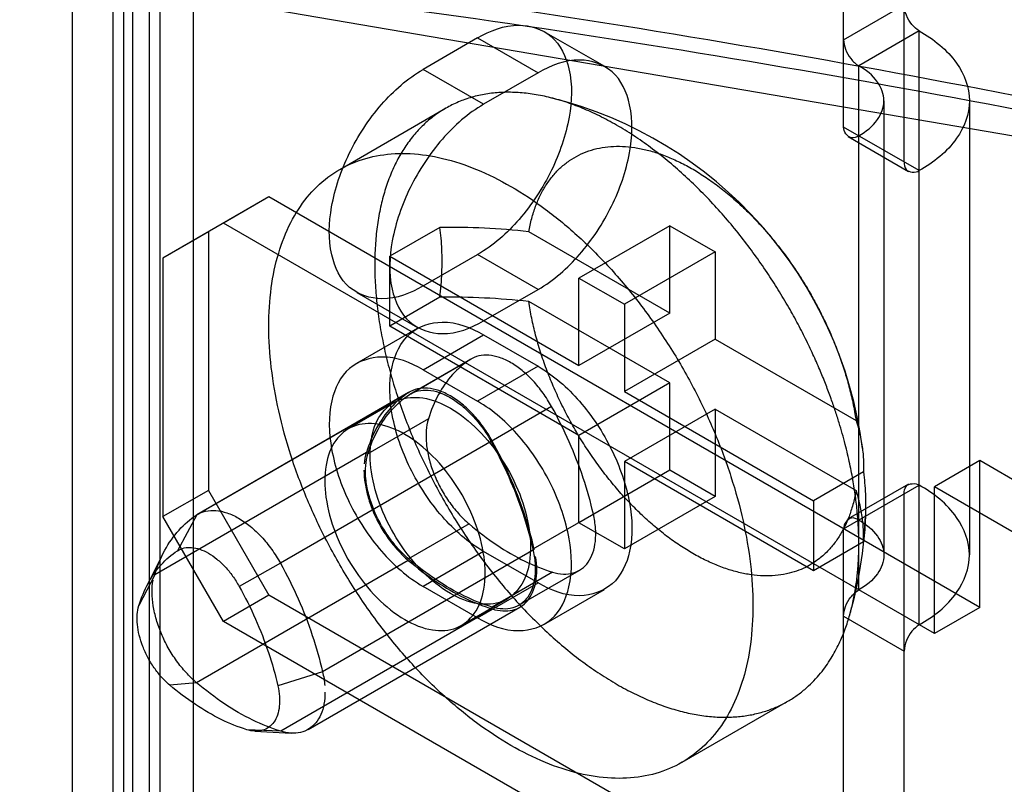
# Model space of a CAD drawing. Header units: millimetres. Extents: x 188 to 1028, y 131 to 1566.
# Tile 186 of 186: x 235 to 258, y 1188 to 1206. Entities that reach past the tile are written whole.
import ezdxf

# ---------------------------------------------------------------- set-up
doc = ezdxf.new("R2010")
doc.units = ezdxf.units.MM
doc.header["$LTSCALE"] = 110.325218
doc.layers.get('0').update_dxf_attribs({"linetype": 'CONTINUOUS'})

msp = doc.modelspace()

# ---------------------------------------------------------------- linework, layer by layer
at = {"color": 7, "linetype": 'CONTINUOUS'}
for p, q in [((237.55, 372.779), (237.549, 1335.435)), ((236.135, 1334.619), (236.135, 411.971)), ((238.964, 1328.904), (238.964, 371.963)), ((237.337, 1306.939), (237.337, 415.564)), ((238.186, 1306.45), (238.186, 415.074)), ((237.939, 398.071), (237.939, 1253.766)), ((237.09, 397.581), (237.09, 1253.276)), ((255.581, 1202.55), (255.581, 1215.205)), ((254.166, 1203.366), (254.166, 1214.389)), ((254.166, 1205.407), (255.581, 1206.224)), ((245.611, 1205.448), (244.338, 1204.713)), ((245.611, 1205.448), (247.025, 1204.632)), ((247.16, 1205.602), (248.575, 1204.785)), ((255.934, 1205.611), (254.52, 1204.795)), ((255.934, 1191.731), (255.934, 1205.611)), ((245.752, 1203.897), (244.338, 1204.713)), ((254.52, 1192.548), (254.52, 1204.795)), ((247.025, 1204.632), (245.752, 1203.897)), ((242.388, 1202.374), (244.863, 1203.803)), ((255.106, 1203.979), (255.106, 1193.364)), ((257.106, 1203.979), (257.106, 1193.364)), ((255.934, 1202.346), (254.166, 1203.366)), ((255.684, 1202.321), (254.27, 1203.137)), ((240.731, 1201.733), (238.256, 1200.304)), ((240.731, 1201.733), (239.671, 1201.121)), ((257.348, 1192.139), (240.731, 1201.733)), ((256.288, 1191.527), (239.671, 1201.121)), ((250.101, 1201.059), (247.979, 1199.835)), ((250.101, 1199.018), (250.101, 1201.059)), ((250.101, 1201.059), (251.161, 1200.447)), ((239.317, 1200.916), (238.256, 1200.304)), ((239.317, 1200.916), (239.317, 1194.874)), ((244.728, 1201.019), (243.56, 1200.345)), ((250.101, 1199.018), (246.807, 1200.92)), ((243.56, 1198.712), (243.56, 1200.345)), ((243.56, 1200.345), (247.979, 1197.793)), ((244.338, 1199.651), (245.611, 1200.386)), ((247.025, 1199.57), (245.611, 1200.386)), ((251.161, 1200.447), (249.04, 1199.222)), ((251.161, 1200.447), (251.161, 1198.406)), ((238.256, 1200.304), (238.256, 1194.262)), ((247.979, 1197.793), (247.979, 1199.835)), ((247.979, 1199.835), (249.04, 1199.222)), ((242.788, 1199.498), (244.202, 1198.681)), ((245.752, 1198.835), (247.025, 1199.57)), ((244.728, 1199.386), (243.56, 1198.712)), ((250.101, 1197.385), (246.807, 1199.287)), ((249.04, 1199.222), (249.04, 1197.181)), ((250.101, 1199.018), (247.979, 1197.793)), ((242.788, 1197.845), (244.202, 1198.661)), ((247.979, 1196.16), (243.56, 1198.712)), ((244.338, 1197.691), (245.752, 1198.508)), ((245.752, 1198.508), (247.025, 1197.773)), ((251.161, 1198.406), (249.04, 1197.181)), ((251.161, 1198.406), (254.455, 1196.504)), ((245.436, 1197.931), (244.021, 1197.115)), ((244.049, 1197.132), (245.463, 1197.948)), ((244.338, 1197.691), (245.61, 1196.956)), ((247.025, 1197.773), (245.61, 1196.956)), ((250.101, 1197.385), (247.979, 1196.16)), ((250.101, 1195.344), (250.101, 1197.385)), ((243.996, 1197.158), (239.046, 1194.3)), ((239.074, 1194.317), (244.024, 1197.175)), ((249.04, 1197.181), (253.459, 1194.629)), ((243.649, 1196.924), (242.588, 1196.312)), ((247.341, 1196.831), (245.927, 1196.015)), ((251.161, 1196.773), (249.04, 1195.548)), ((251.161, 1196.773), (251.161, 1194.731)), ((251.161, 1196.773), (254.455, 1194.871)), ((244.46, 1196.544), (243.046, 1195.727)), ((245.952, 1196.028), (241.003, 1193.17)), ((247.979, 1194.119), (247.979, 1196.16)), ((243.012, 1195.759), (238.063, 1192.901)), ((249.04, 1195.548), (249.04, 1193.507)), ((253.459, 1192.996), (249.04, 1195.548)), ((257.348, 1195.569), (256.288, 1194.956)), ((257.348, 1192.139), (257.348, 1195.569)), ((265.303, 1190.976), (257.348, 1195.569)), ((250.101, 1195.344), (247.979, 1194.119)), ((251.161, 1194.731), (250.101, 1195.344)), ((254.627, 1195.304), (253.459, 1194.629)), ((239.317, 1194.874), (238.256, 1194.262)), ((239.317, 1194.874), (240.731, 1192.425)), ((254.166, 1193.976), (255.934, 1194.997)), ((255.684, 1195.022), (254.27, 1194.205)), ((256.288, 1191.527), (256.288, 1194.956)), ((264.243, 1190.363), (256.288, 1194.956)), ((251.161, 1194.731), (249.04, 1193.507)), ((253.459, 1194.629), (253.459, 1192.996)), ((255.581, 1182.137), (255.581, 1194.793)), ((239.671, 1191.812), (238.256, 1194.262)), ((239.046, 1194.3), (238.596, 1193.463)), ((248.316, 1194.318), (246.902, 1193.501)), ((245.413, 1194.089), (243.999, 1193.272)), ((249.04, 1193.507), (247.979, 1194.119)), ((254.166, 1182.954), (254.166, 1193.976)), ((254.627, 1193.671), (253.459, 1192.996)), ((246.936, 1193.494), (241.986, 1190.636)), ((245.752, 1193.445), (244.338, 1192.629)), ((247.025, 1192.711), (245.752, 1193.445)), ((237.876, 1192.635), (238.261, 1193.398)), ((243.991, 1193.237), (239.041, 1190.379)), ((241.003, 1193.17), (240.038, 1192.631)), ((246.574, 1192.187), (247.988, 1193.004)), ((238.063, 1192.901), (237.694, 1192.18)), ((247.363, 1192.963), (245.949, 1192.146)), ((245.61, 1191.894), (244.338, 1192.629)), ((245.61, 1191.894), (247.025, 1192.711)), ((247.16, 1191.741), (248.575, 1192.557)), ((240.731, 1192.425), (239.671, 1191.812)), ((257.348, 1182.831), (240.731, 1192.425)), ((246.299, 1192.334), (245.238, 1191.722)), ((245.957, 1192.102), (241.008, 1189.244)), ((241.649, 1189.286), (246.599, 1192.144)), ((257.348, 1192.139), (256.288, 1191.527)), ((254.166, 1191.935), (255.581, 1191.119)), ((256.288, 1182.219), (239.671, 1191.812)), ((241.986, 1190.636), (240.94, 1190.306)), ((239.041, 1190.379), (238.415, 1190.322)), ((250.388, 1188.518), (252.863, 1189.947)), ((241.008, 1189.244), (240.219, 1189.28)), ((240.4, 1189.247), (241.252, 1189.199))]:
    msp.add_line(p, q, dxfattribs=at)
msp.add_lwpolyline([(235.571, 1207.018), (269.786, 1201.173), (307.724, 1189.933), (348.634, 1173.166)], dxfattribs=at)
for centre, radius, start, end in [((244.974, 1194.629), 9.708, 7.2471, 76.0638), ((244.978, 1184.478), 16.543, 83.6543, 90.8665), ((244.975, 1182.779), 16.609, 83.6686, 90.8521), ((244.974, 1194.629), 9.708, 343.934, 357.9869)]:
    msp.add_arc(centre, radius, start, end, dxfattribs=at)
for points, knots in [([(392.514, 1162.269), (382.131, 1168.167), (361.405, 1178.946), (329.845, 1192.17), (298.752, 1201.976), (268.363, 1208.285), (248.256, 1210.161), (238.437, 1210.459)], [0, 0, 0, 0, 0.21984, 0.429581, 0.629231, 0.819133, 1, 1, 1, 1]), ([(237.666, 1207.947), (247.712, 1207.712), (268.303, 1205.888), (299.433, 1199.458), (331.295, 1189.341), (363.637, 1175.624), (396.212, 1158.421), (428.77, 1137.87), (461.059, 1114.133), (492.827, 1087.393), (523.824, 1057.862), (543.593, 1036.701), (553.299, 1025.721)], [0, 0, 0, 0, 0.080597, 0.16531, 0.254484, 0.348281, 0.446708, 0.549632, 0.656808, 0.767889, 0.882451, 1, 1, 1, 1]), ([(348.348, 1173.631), (338.26, 1178.306), (318.495, 1186.724), (289.167, 1196.805), (261.502, 1203.855), (243.518, 1206.708), (234.908, 1207.571)], [0, 0, 0, 0, 0.28053, 0.541508, 0.781688, 1, 1, 1, 1]), ([(235.926, 1207.074), (244.513, 1206.208), (262.45, 1203.356), (290.043, 1196.316), (319.298, 1186.255), (339.014, 1177.857), (349.078, 1173.193)], [0, 0, 0, 0, 0.218278, 0.458449, 0.719441, 1, 1, 1, 1]), ([(255.934, 1205.611), (255.868, 1205.65), (255.748, 1205.762), (255.623, 1205.973), (255.581, 1206.14), (255.581, 1206.224)], [0, 0, 0, 0, 0.313862, 0.656582, 1, 1, 1, 1]), ([(245.611, 1205.448), (245.902, 1205.617), (246.493, 1205.857), (247.428, 1205.556), (247.847, 1204.642), (247.795, 1203.527), (247.378, 1202.311), (246.65, 1201.198), (245.978, 1200.598), (245.611, 1200.386)], [0, 0, 0, 0, 0.130229, 0.233173, 0.344877, 0.489739, 0.658606, 0.83605, 1, 1, 1, 1]), ([(254.166, 1205.407), (254.166, 1205.331), (254.203, 1205.171), (254.324, 1204.957), (254.448, 1204.837), (254.52, 1204.795)], [0, 0, 0, 0, 0.313865, 0.656585, 1, 1, 1, 1]), ([(255.934, 1205.611), (256.267, 1205.419), (256.836, 1204.983), (257.226, 1203.979), (256.836, 1202.975), (256.267, 1202.538), (255.934, 1202.346)], [0, 0, 0, 0, 0.277328, 0.500001, 0.722674, 1, 1, 1, 1]), ([(244.338, 1199.651), (244.046, 1199.483), (243.455, 1199.242), (242.52, 1199.543), (242.102, 1200.457), (242.153, 1201.573), (242.57, 1202.789), (243.298, 1203.902), (243.971, 1204.502), (244.338, 1204.713)], [0, 0, 0, 0, 0.130229, 0.233173, 0.344877, 0.489739, 0.658606, 0.83605, 1, 1, 1, 1]), ([(247.025, 1199.57), (247.389, 1199.78), (248.057, 1200.374), (248.784, 1201.478), (249.205, 1202.689), (249.263, 1203.807), (248.854, 1204.731), (247.914, 1205.044), (247.318, 1204.801), (247.025, 1204.632)], [0, 0, 0, 0, 0.162891, 0.338516, 0.507397, 0.652857, 0.765205, 0.869083, 1, 1, 1, 1]), ([(254.52, 1203.162), (254.687, 1203.258), (254.971, 1203.477), (255.166, 1203.979), (254.971, 1204.481), (254.687, 1204.699), (254.52, 1204.795)], [0, 0, 0, 0, 0.277326, 0.499999, 0.722672, 1, 1, 1, 1]), ([(254.52, 1193.609), (254.52, 1193.668), (254.519, 1193.788), (254.512, 1193.966), (254.502, 1194.144), (254.488, 1194.323), (254.471, 1194.504), (254.448, 1194.691), (254.422, 1194.881), (254.39, 1195.08), (254.353, 1195.284), (254.31, 1195.499), (254.26, 1195.721), (254.201, 1195.958), (254.135, 1196.203), (254.058, 1196.465), (253.971, 1196.737), (253.869, 1197.03), (253.755, 1197.336), (253.621, 1197.666), (253.47, 1198.009), (253.296, 1198.379), (253.102, 1198.759), (252.881, 1199.159), (252.639, 1199.563), (252.373, 1199.977), (252.087, 1200.386), (251.779, 1200.795), (251.454, 1201.192), (251.109, 1201.578), (250.752, 1201.947), (250.38, 1202.297), (249.999, 1202.624), (249.608, 1202.925), (249.213, 1203.198), (248.813, 1203.441), (248.412, 1203.652), (248.013, 1203.829), (247.617, 1203.972), (247.226, 1204.078), (246.844, 1204.148), (246.472, 1204.181), (246.112, 1204.177), (245.765, 1204.135), (245.434, 1204.057), (245.122, 1203.941), (244.829, 1203.791), (244.557, 1203.605), (244.307, 1203.386), (244.08, 1203.135), (243.878, 1202.852), (243.701, 1202.539), (243.549, 1202.199), (243.425, 1201.832), (243.327, 1201.441), (243.257, 1201.026), (243.215, 1200.59), (243.206, 1200.292), (243.206, 1200.141)], [0, 0, 0, 0, 0.008832, 0.01778, 0.026508, 0.03534, 0.044438, 0.053639, 0.063286, 0.073037, 0.08352, 0.094113, 0.105694, 0.117392, 0.130326, 0.143385, 0.158024, 0.172792, 0.189575, 0.206485, 0.225833, 0.245287, 0.267254, 0.289271, 0.313274, 0.337223, 0.362451, 0.387486, 0.413274, 0.438708, 0.464421, 0.489617, 0.514651, 0.539022, 0.562939, 0.586078, 0.608561, 0.630203, 0.651056, 0.671073, 0.690287, 0.708753, 0.726543, 0.743764, 0.760534, 0.777002, 0.793201, 0.809419, 0.82579, 0.842489, 0.85966, 0.877412, 0.895811, 0.914955, 0.934915, 0.955701, 0.977432, 1, 1, 1, 1]), ([(245.752, 1203.897), (245.387, 1203.687), (244.72, 1203.092), (243.993, 1201.988), (243.571, 1200.777), (243.513, 1199.66), (243.923, 1198.736), (244.863, 1198.423), (245.459, 1198.666), (245.752, 1198.835)], [0, 0, 0, 0, 0.162891, 0.338516, 0.507397, 0.652857, 0.765205, 0.869083, 1, 1, 1, 1]), ([(254.52, 1203.162), (254.468, 1203.132), (254.295, 1203.056), (254.166, 1203.263), (254.166, 1203.366)], [0, 0, 0, 0, 0.365855, 1, 1, 1, 1]), ([(246.807, 1200.92), (246.825, 1201.024), (246.869, 1201.225), (246.961, 1201.514), (247.076, 1201.78), (247.213, 1202.022), (247.373, 1202.237), (247.553, 1202.426), (247.754, 1202.585), (247.973, 1202.715), (248.208, 1202.813), (248.459, 1202.88), (248.724, 1202.916), (249.001, 1202.919), (249.287, 1202.89), (249.582, 1202.83), (249.883, 1202.739), (250.188, 1202.617), (250.496, 1202.466), (250.805, 1202.286), (251.113, 1202.078), (251.418, 1201.843), (251.718, 1201.585), (252.01, 1201.303), (252.295, 1200.999), (252.57, 1200.674), (252.828, 1200.338), (253.063, 1200.001), (253.268, 1199.679), (253.441, 1199.381), (253.587, 1199.111), (253.709, 1198.865), (253.815, 1198.639), (253.906, 1198.427), (253.987, 1198.228), (254.06, 1198.037), (254.125, 1197.851), (254.185, 1197.669), (254.24, 1197.487), (254.291, 1197.304), (254.338, 1197.116), (254.382, 1196.921), (254.422, 1196.717), (254.445, 1196.576), (254.455, 1196.504)], [0, 0, 0, 0, 0.025858, 0.050555, 0.07417, 0.096807, 0.118628, 0.139817, 0.160612, 0.18125, 0.202005, 0.223115, 0.244827, 0.267323, 0.290781, 0.315299, 0.340979, 0.367836, 0.39591, 0.425139, 0.455518, 0.486957, 0.519391, 0.552593, 0.586599, 0.62153, 0.656736, 0.690696, 0.722217, 0.750347, 0.775202, 0.797454, 0.817733, 0.836436, 0.853933, 0.870559, 0.886558, 0.902167, 0.917621, 0.933117, 0.948857, 0.965091, 0.982063, 1, 1, 1, 1]), ([(240.731, 1198.712), (240.731, 1199.011), (240.766, 1199.589), (240.933, 1200.406), (241.213, 1201.125), (241.601, 1201.732), (242.092, 1202.211), (242.677, 1202.548), (243.338, 1202.735), (244.057, 1202.768), (244.82, 1202.65), (245.611, 1202.387), (246.416, 1201.984), (247.219, 1201.45), (248.004, 1200.796), (248.757, 1200.035), (249.461, 1199.182), (250.104, 1198.255), (250.673, 1197.271), (251.156, 1196.251), (251.543, 1195.213), (251.828, 1194.178), (252.003, 1193.168), (252.045, 1192.502), (252.045, 1192.18)], [0, 0, 0, 0, 0.044568, 0.085749, 0.123663, 0.158759, 0.192111, 0.22481, 0.258138, 0.293286, 0.331179, 0.372339, 0.4169, 0.464735, 0.515514, 0.568717, 0.623724, 0.679869, 0.736414, 0.792621, 0.847643, 0.901043, 0.952034, 1, 1, 1, 1]), ([(255.581, 1202.55), (255.581, 1202.49), (255.601, 1202.302), (255.845, 1202.294), (255.934, 1202.346)], [0, 0, 0, 0, 0.36586, 1, 1, 1, 1]), ([(244.781, 1200.233), (244.781, 1200.323), (244.777, 1200.501), (244.76, 1200.763), (244.74, 1200.935), (244.728, 1201.019)], [0, 0, 0, 0, 0.342224, 0.67559, 1, 1, 1, 1]), ([(243.206, 1200.141), (243.206, 1199.984), (243.216, 1199.664), (243.259, 1199.18), (243.33, 1198.684), (243.428, 1198.181), (243.554, 1197.671), (243.705, 1197.157), (243.883, 1196.642), (244.085, 1196.127), (244.311, 1195.617), (244.56, 1195.111), (244.83, 1194.614), (245.123, 1194.127), (245.435, 1193.651), (245.765, 1193.191), (246.112, 1192.75), (246.472, 1192.329), (246.845, 1191.932), (247.227, 1191.56), (247.618, 1191.216), (248.015, 1190.901), (248.415, 1190.617), (248.816, 1190.365), (249.216, 1190.146), (249.611, 1189.963), (250.002, 1189.814), (250.383, 1189.7), (250.756, 1189.621), (251.113, 1189.577), (251.458, 1189.567), (251.783, 1189.589), (252.092, 1189.642), (252.378, 1189.722), (252.645, 1189.828), (252.886, 1189.955), (253.106, 1190.1), (253.3, 1190.256), (253.474, 1190.424), (253.624, 1190.594), (253.757, 1190.769), (253.871, 1190.942), (253.973, 1191.118), (254.059, 1191.289), (254.136, 1191.462), (254.223, 1191.684), (254.312, 1191.96), (254.393, 1192.287), (254.451, 1192.61), (254.491, 1192.934), (254.515, 1193.267), (254.52, 1193.492), (254.52, 1193.609)], [0, 0, 0, 0, 0.023349, 0.047475, 0.072271, 0.097737, 0.123767, 0.150329, 0.17736, 0.204763, 0.232471, 0.260373, 0.288492, 0.31662, 0.344901, 0.373, 0.400838, 0.428309, 0.455315, 0.481785, 0.507603, 0.532744, 0.557042, 0.580561, 0.603081, 0.624776, 0.645391, 0.665199, 0.683897, 0.701884, 0.718742, 0.735061, 0.750303, 0.76523, 0.77913, 0.792942, 0.805615, 0.818374, 0.829864, 0.84153, 0.851984, 0.862637, 0.872281, 0.882119, 0.891155, 0.900366, 0.917674, 0.93426, 0.950395, 0.966451, 0.982684, 1, 1, 1, 1]), ([(244.728, 1199.386), (244.74, 1199.482), (244.759, 1199.672), (244.777, 1199.954), (244.781, 1200.141), (244.781, 1200.233)], [0, 0, 0, 0, 0.340843, 0.674275, 1, 1, 1, 1]), ([(254.455, 1194.871), (254.445, 1194.812), (254.413, 1194.651), (254.345, 1194.404), (254.246, 1194.141), (254.129, 1193.905), (253.989, 1193.683), (253.813, 1193.467), (253.627, 1193.296), (253.441, 1193.165), (253.267, 1193.067), (253.06, 1192.981), (252.824, 1192.915), (252.563, 1192.877), (252.287, 1192.871), (252.001, 1192.896), (251.707, 1192.954), (251.407, 1193.042), (251.101, 1193.161), (250.793, 1193.31), (250.484, 1193.488), (250.176, 1193.693), (249.871, 1193.925), (249.571, 1194.182), (249.277, 1194.462), (248.992, 1194.764), (248.717, 1195.085), (248.454, 1195.424), (248.205, 1195.779), (247.972, 1196.147), (247.755, 1196.526), (247.556, 1196.914), (247.376, 1197.308), (247.217, 1197.705), (247.079, 1198.104), (246.964, 1198.501), (246.872, 1198.895), (246.826, 1199.157), (246.807, 1199.287)], [0, 0, 0, 0, 0.014653, 0.040229, 0.062685, 0.083719, 0.104663, 0.126836, 0.151915, 0.166318, 0.182562, 0.200894, 0.221062, 0.242736, 0.265331, 0.288675, 0.313041, 0.338627, 0.365387, 0.39335, 0.422474, 0.452758, 0.484092, 0.516427, 0.549624, 0.583605, 0.618206, 0.653327, 0.688792, 0.724486, 0.760229, 0.795898, 0.831319, 0.866366, 0.900882, 0.934744, 0.96782, 1, 1, 1, 1]), ([(245.752, 1193.445), (245.387, 1193.656), (244.72, 1194.25), (243.993, 1195.354), (243.571, 1196.565), (243.513, 1197.683), (243.923, 1198.607), (244.863, 1198.92), (245.459, 1198.677), (245.752, 1198.508)], [0, 0, 0, 0, 0.162891, 0.338515, 0.507396, 0.652855, 0.765204, 0.869082, 1, 1, 1, 1]), ([(252.045, 1192.18), (252.045, 1191.88), (252.011, 1191.303), (251.844, 1190.486), (251.564, 1189.767), (251.176, 1189.16), (250.684, 1188.681), (250.1, 1188.343), (249.439, 1188.157), (248.719, 1188.124), (247.957, 1188.241), (247.165, 1188.505), (246.36, 1188.908), (245.557, 1189.442), (244.772, 1190.096), (244.02, 1190.857), (243.315, 1191.71), (242.672, 1192.637), (242.104, 1193.621), (241.621, 1194.641), (241.233, 1195.679), (240.949, 1196.713), (240.774, 1197.724), (240.731, 1198.389), (240.731, 1198.712)], [0, 0, 0, 0, 0.044568, 0.085749, 0.123663, 0.158759, 0.192111, 0.22481, 0.258138, 0.293286, 0.331179, 0.372339, 0.4169, 0.464735, 0.515514, 0.568717, 0.623724, 0.679869, 0.736414, 0.792621, 0.847643, 0.901043, 0.952034, 1, 1, 1, 1]), ([(247.341, 1196.831), (247.28, 1196.941), (247.147, 1197.151), (246.916, 1197.434), (246.665, 1197.673), (246.402, 1197.859), (246.137, 1197.984), (245.88, 1198.043), (245.639, 1198.03), (245.497, 1197.971), (245.436, 1197.931)], [0, 0, 0, 0, 0.155847, 0.307778, 0.45195, 0.585236, 0.705662, 0.812986, 0.909406, 1, 1, 1, 1]), ([(244.338, 1197.691), (244.046, 1197.86), (243.455, 1198.1), (242.52, 1197.799), (242.101, 1196.885), (242.153, 1195.769), (242.57, 1194.554), (243.298, 1193.441), (243.971, 1192.841), (244.338, 1192.629)], [0, 0, 0, 0, 0.13023, 0.233174, 0.344878, 0.48974, 0.658607, 0.83605, 1, 1, 1, 1]), ([(245.436, 1197.931), (245.284, 1197.833), (245, 1197.587), (244.67, 1197.11), (244.521, 1196.74), (244.46, 1196.544)], [0, 0, 0, 0, 0.313312, 0.643199, 1, 1, 1, 1]), ([(247.025, 1197.773), (247.389, 1197.562), (248.057, 1196.968), (248.784, 1195.864), (249.205, 1194.653), (249.263, 1193.536), (248.853, 1192.611), (247.914, 1192.299), (247.318, 1192.541), (247.025, 1192.711)], [0, 0, 0, 0, 0.162891, 0.338515, 0.507396, 0.652855, 0.765204, 0.869082, 1, 1, 1, 1]), ([(243.996, 1197.158), (243.843, 1197.058), (243.557, 1196.811), (243.224, 1196.329), (243.073, 1195.957), (243.012, 1195.759)], [0, 0, 0, 0, 0.313312, 0.643199, 1, 1, 1, 1]), ([(245.952, 1196.028), (245.89, 1196.141), (245.753, 1196.356), (245.517, 1196.647), (245.258, 1196.893), (244.988, 1197.083), (244.716, 1197.212), (244.452, 1197.272), (244.205, 1197.259), (244.058, 1197.198), (243.996, 1197.158)], [0, 0, 0, 0, 0.155847, 0.307778, 0.45195, 0.585236, 0.705662, 0.812986, 0.909406, 1, 1, 1, 1]), ([(244.021, 1197.115), (244.083, 1197.154), (244.225, 1197.214), (244.466, 1197.226), (244.723, 1197.168), (244.988, 1197.042), (245.251, 1196.857), (245.502, 1196.618), (245.733, 1196.335), (245.866, 1196.125), (245.927, 1196.015)], [0, 0, 0, 0, 0.090597, 0.187021, 0.294347, 0.414775, 0.548062, 0.692232, 0.844159, 1, 1, 1, 1]), ([(243.046, 1195.727), (243.106, 1195.924), (243.256, 1196.293), (243.586, 1196.771), (243.87, 1197.016), (244.021, 1197.115)], [0, 0, 0, 0, 0.356801, 0.686688, 1, 1, 1, 1]), ([(244.974, 1192.466), (244.738, 1192.602), (244.288, 1192.967), (243.742, 1193.656), (243.332, 1194.452), (243.103, 1195.268), (243.081, 1196.021), (243.283, 1196.646), (243.749, 1197.041), (244.379, 1197.075), (244.775, 1196.908), (244.974, 1196.793)], [0, 0, 0, 0, 0.122879, 0.257999, 0.394372, 0.524115, 0.637201, 0.730342, 0.810576, 0.896245, 1, 1, 1, 1]), ([(245.61, 1191.894), (245.902, 1191.726), (246.493, 1191.485), (247.428, 1191.786), (247.847, 1192.7), (247.795, 1193.816), (247.378, 1195.032), (246.65, 1196.145), (245.977, 1196.745), (245.61, 1196.956)], [0, 0, 0, 0, 0.13023, 0.233174, 0.344878, 0.48974, 0.658607, 0.83605, 1, 1, 1, 1]), ([(244.974, 1196.793), (245.21, 1196.657), (245.66, 1196.292), (246.206, 1195.603), (246.616, 1194.807), (246.845, 1193.991), (246.867, 1193.238), (246.665, 1192.613), (246.199, 1192.218), (245.569, 1192.184), (245.173, 1192.351), (244.974, 1192.466)], [0, 0, 0, 0, 0.122879, 0.257999, 0.394372, 0.524115, 0.637201, 0.730342, 0.810576, 0.896245, 1, 1, 1, 1]), ([(248.316, 1194.318), (248.252, 1194.602), (248.09, 1195.175), (247.762, 1196.015), (247.49, 1196.562), (247.341, 1196.831)], [0, 0, 0, 0, 0.323544, 0.658572, 1, 1, 1, 1]), ([(243.913, 1196.181), (243.715, 1196.295), (243.322, 1196.461), (242.697, 1196.431), (242.229, 1196.045), (242.022, 1195.425), (242.039, 1194.674), (242.264, 1193.856), (242.674, 1193.055), (243.222, 1192.359), (243.676, 1191.99), (243.913, 1191.853)], [0, 0, 0, 0, 0.103303, 0.18822, 0.267733, 0.360433, 0.473056, 0.602505, 0.739888, 0.876489, 1, 1, 1, 1]), ([(244.46, 1196.544), (244.433, 1196.455), (244.4, 1196.26), (244.406, 1195.95), (244.466, 1195.618), (244.575, 1195.278), (244.73, 1194.941), (244.925, 1194.622), (245.152, 1194.334), (245.324, 1194.165), (245.413, 1194.089)], [0, 0, 0, 0, 0.100894, 0.213274, 0.335941, 0.466494, 0.601767, 0.738186, 0.872086, 1, 1, 1, 1]), ([(254.455, 1196.504), (254.477, 1196.439), (254.516, 1196.31), (254.562, 1196.12), (254.604, 1195.885), (254.631, 1195.614), (254.632, 1195.403), (254.627, 1195.304)], [0, 0, 0, 0, 0.169859, 0.329948, 0.480849, 0.756674, 1, 1, 1, 1]), ([(243.913, 1191.853), (244.112, 1191.739), (244.505, 1191.573), (245.129, 1191.603), (245.597, 1191.989), (245.804, 1192.609), (245.788, 1193.36), (245.563, 1194.178), (245.153, 1194.979), (244.604, 1195.676), (244.15, 1196.044), (243.913, 1196.181)], [0, 0, 0, 0, 0.103303, 0.18822, 0.267733, 0.360433, 0.473056, 0.602505, 0.739888, 0.876489, 1, 1, 1, 1]), ([(245.927, 1196.015), (246.076, 1195.746), (246.348, 1195.199), (246.675, 1194.358), (246.837, 1193.786), (246.902, 1193.501)], [0, 0, 0, 0, 0.341428, 0.676456, 1, 1, 1, 1]), ([(246.936, 1193.494), (246.871, 1193.78), (246.707, 1194.357), (246.377, 1195.205), (246.103, 1195.756), (245.952, 1196.028)], [0, 0, 0, 0, 0.323544, 0.658572, 1, 1, 1, 1]), ([(243.999, 1193.272), (243.909, 1193.348), (243.737, 1193.518), (243.511, 1193.806), (243.316, 1194.125), (243.161, 1194.461), (243.051, 1194.802), (242.992, 1195.134), (242.986, 1195.444), (243.019, 1195.639), (243.046, 1195.727)], [0, 0, 0, 0, 0.127919, 0.261823, 0.398245, 0.533518, 0.664069, 0.786734, 0.899111, 1, 1, 1, 1]), ([(242.955, 1195.345), (242.955, 1195.241), (242.974, 1195.026), (243.048, 1194.701), (243.166, 1194.372), (243.324, 1194.051), (243.517, 1193.747), (243.738, 1193.473), (243.904, 1193.31), (243.991, 1193.237)], [0, 0, 0, 0, 0.129027, 0.267575, 0.413071, 0.562419, 0.712261, 0.859196, 1, 1, 1, 1]), ([(254.627, 1195.304), (254.639, 1195.219), (254.659, 1195.048), (254.677, 1194.785), (254.68, 1194.608), (254.68, 1194.518)], [0, 0, 0, 0, 0.324498, 0.657867, 1, 1, 1, 1]), ([(255.581, 1194.793), (255.581, 1194.852), (255.601, 1195.041), (255.845, 1195.049), (255.934, 1194.997)], [0, 0, 0, 0, 0.365858, 1, 1, 1, 1]), ([(254.627, 1193.671), (254.632, 1193.77), (254.631, 1193.981), (254.604, 1194.252), (254.562, 1194.487), (254.516, 1194.677), (254.477, 1194.806), (254.455, 1194.871)], [0, 0, 0, 0, 0.243331, 0.519158, 0.670057, 0.830144, 1, 1, 1, 1]), ([(255.934, 1191.731), (256.267, 1191.923), (256.836, 1192.36), (257.226, 1193.364), (256.836, 1194.368), (256.267, 1194.805), (255.934, 1194.997)], [0, 0, 0, 0, 0.277326, 0.499999, 0.722672, 1, 1, 1, 1]), ([(239.046, 1194.3), (239.109, 1194.341), (239.255, 1194.402), (239.502, 1194.415), (239.766, 1194.354), (240.038, 1194.226), (240.309, 1194.035), (240.567, 1193.789), (240.804, 1193.498), (240.94, 1193.283), (241.003, 1193.17)], [0, 0, 0, 0, 0.090407, 0.186782, 0.294179, 0.41477, 0.548258, 0.692575, 0.844474, 1, 1, 1, 1]), ([(254.68, 1194.518), (254.68, 1194.426), (254.676, 1194.239), (254.659, 1193.957), (254.639, 1193.767), (254.627, 1193.671)], [0, 0, 0, 0, 0.325637, 0.659066, 1, 1, 1, 1]), ([(238.063, 1192.901), (238.123, 1193.099), (238.274, 1193.471), (238.607, 1193.953), (238.893, 1194.201), (239.046, 1194.3)], [0, 0, 0, 0, 0.356809, 0.686681, 1, 1, 1, 1]), ([(247.363, 1192.963), (247.445, 1192.938), (247.606, 1192.907), (247.844, 1192.93), (248.05, 1193.028), (248.21, 1193.196), (248.319, 1193.42), (248.373, 1193.691), (248.374, 1193.997), (248.341, 1194.209), (248.316, 1194.318)], [0, 0, 0, 0, 0.122917, 0.233413, 0.337894, 0.444729, 0.561393, 0.692369, 0.838963, 1, 1, 1, 1]), ([(254.52, 1194.18), (254.468, 1194.21), (254.295, 1194.286), (254.166, 1194.08), (254.166, 1193.976)], [0, 0, 0, 0, 0.365856, 1, 1, 1, 1]), ([(254.52, 1194.18), (254.687, 1194.084), (254.971, 1193.866), (255.166, 1193.364), (254.971, 1192.862), (254.687, 1192.644), (254.52, 1192.548)], [0, 0, 0, 0, 0.277328, 0.500001, 0.722674, 1, 1, 1, 1]), ([(245.413, 1194.089), (245.619, 1193.913), (246.036, 1193.595), (246.69, 1193.213), (247.141, 1193.03), (247.363, 1192.963)], [0, 0, 0, 0, 0.358434, 0.692429, 1, 1, 1, 1]), ([(237.694, 1192.18), (237.75, 1192.361), (237.888, 1192.703), (238.194, 1193.145), (238.456, 1193.372), (238.596, 1193.463)], [0, 0, 0, 0, 0.356801, 0.686688, 1, 1, 1, 1]), ([(238.596, 1193.463), (238.691, 1193.524), (238.881, 1193.561), (239.127, 1193.503), (239.328, 1193.409), (239.526, 1193.268), (239.717, 1193.087), (239.891, 1192.873), (239.992, 1192.714), (240.038, 1192.631)], [0, 0, 0, 0, 0.184926, 0.292529, 0.413267, 0.546898, 0.691439, 0.843757, 1, 1, 1, 1]), ([(246.902, 1193.501), (246.927, 1193.392), (246.96, 1193.18), (246.959, 1192.874), (246.904, 1192.604), (246.796, 1192.379), (246.636, 1192.211), (246.429, 1192.113), (246.192, 1192.09), (246.031, 1192.121), (245.949, 1192.146)], [0, 0, 0, 0, 0.161043, 0.30764, 0.438617, 0.555281, 0.662115, 0.766594, 0.877088, 1, 1, 1, 1]), ([(243.991, 1193.237), (244.199, 1193.06), (244.619, 1192.74), (245.278, 1192.355), (245.733, 1192.17), (245.957, 1192.102)], [0, 0, 0, 0, 0.358434, 0.692429, 1, 1, 1, 1]), ([(245.949, 1192.146), (245.727, 1192.214), (245.276, 1192.397), (244.622, 1192.779), (244.205, 1193.097), (243.999, 1193.272)], [0, 0, 0, 0, 0.307571, 0.641566, 1, 1, 1, 1]), ([(241.003, 1193.17), (241.153, 1192.899), (241.427, 1192.348), (241.758, 1191.5), (241.921, 1190.923), (241.986, 1190.636)], [0, 0, 0, 0, 0.341436, 0.676449, 1, 1, 1, 1]), ([(245.957, 1192.102), (246.036, 1192.078), (246.192, 1192.047), (246.422, 1192.062), (246.625, 1192.146), (246.789, 1192.293), (246.908, 1192.494), (246.979, 1192.74), (246.993, 1192.92), (246.993, 1193.014)], [0, 0, 0, 0, 0.149711, 0.284675, 0.411603, 0.539401, 0.676636, 0.829257, 1, 1, 1, 1]), ([(240.038, 1192.631), (240.176, 1192.382), (240.428, 1191.876), (240.731, 1191.098), (240.881, 1190.569), (240.94, 1190.306)], [0, 0, 0, 0, 0.341428, 0.676456, 1, 1, 1, 1]), ([(254.166, 1191.935), (254.166, 1192.012), (254.203, 1192.172), (254.324, 1192.386), (254.448, 1192.506), (254.52, 1192.548)], [0, 0, 0, 0, 0.313866, 0.656585, 1, 1, 1, 1]), ([(239.041, 1190.379), (238.955, 1190.452), (238.789, 1190.614), (238.568, 1190.889), (238.375, 1191.192), (238.216, 1191.515), (238.098, 1191.844), (238.024, 1192.169), (238.006, 1192.384), (238.006, 1192.487)], [0, 0, 0, 0, 0.140288, 0.287204, 0.437365, 0.587142, 0.732936, 0.871452, 1, 1, 1, 1]), ([(238.415, 1190.322), (238.347, 1190.379), (238.217, 1190.507), (238.046, 1190.726), (237.898, 1190.967), (237.781, 1191.221), (237.698, 1191.479), (237.653, 1191.731), (237.648, 1191.965), (237.674, 1192.113), (237.694, 1192.18)], [0, 0, 0, 0, 0.127919, 0.261823, 0.398245, 0.533518, 0.664069, 0.786734, 0.899111, 1, 1, 1, 1]), ([(255.934, 1191.731), (255.868, 1191.693), (255.748, 1191.581), (255.623, 1191.37), (255.581, 1191.202), (255.581, 1191.119)], [0, 0, 0, 0, 0.313862, 0.656581, 1, 1, 1, 1]), ([(240.219, 1189.28), (240.014, 1189.343), (239.596, 1189.512), (238.992, 1189.865), (238.606, 1190.159), (238.415, 1190.322)], [0, 0, 0, 0, 0.307571, 0.641566, 1, 1, 1, 1]), ([(241.008, 1189.244), (240.784, 1189.312), (240.329, 1189.497), (239.669, 1189.882), (239.249, 1190.203), (239.041, 1190.379)], [0, 0, 0, 0, 0.307578, 0.641558, 1, 1, 1, 1]), ([(240.94, 1190.306), (240.959, 1190.223), (240.984, 1190.063), (240.984, 1189.831), (240.942, 1189.626), (240.839, 1189.407), (240.638, 1189.259), (240.403, 1189.238), (240.281, 1189.261), (240.219, 1189.28)], [0, 0, 0, 0, 0.161559, 0.308625, 0.440022, 0.55706, 0.765846, 0.876694, 1, 1, 1, 1]), ([(242.043, 1190.156), (242.043, 1190.062), (242.029, 1189.883), (241.959, 1189.637), (241.84, 1189.435), (241.675, 1189.288), (241.472, 1189.205), (241.242, 1189.189), (241.086, 1189.22), (241.008, 1189.244)], [0, 0, 0, 0, 0.170167, 0.322849, 0.460411, 0.588577, 0.715787, 0.850793, 1, 1, 1, 1])]:
    msp.add_open_spline(points, degree=3, knots=knots, dxfattribs=at)
for points in [[(243.012, 1195.759), (242.986, 1195.672), (242.962, 1195.582), (242.962, 1195.492)], [(246.993, 1193.014), (246.993, 1193.119), (246.99, 1193.226), (246.967, 1193.329)], [(238.006, 1192.487), (238.006, 1192.583), (238.003, 1192.681), (238.031, 1192.773)], [(241.986, 1190.636), (242.01, 1190.529), (242.037, 1190.42), (242.037, 1190.311)]]:
    msp.add_open_spline(points, degree=3, dxfattribs=at)

doc.saveas('drawing.dxf')
